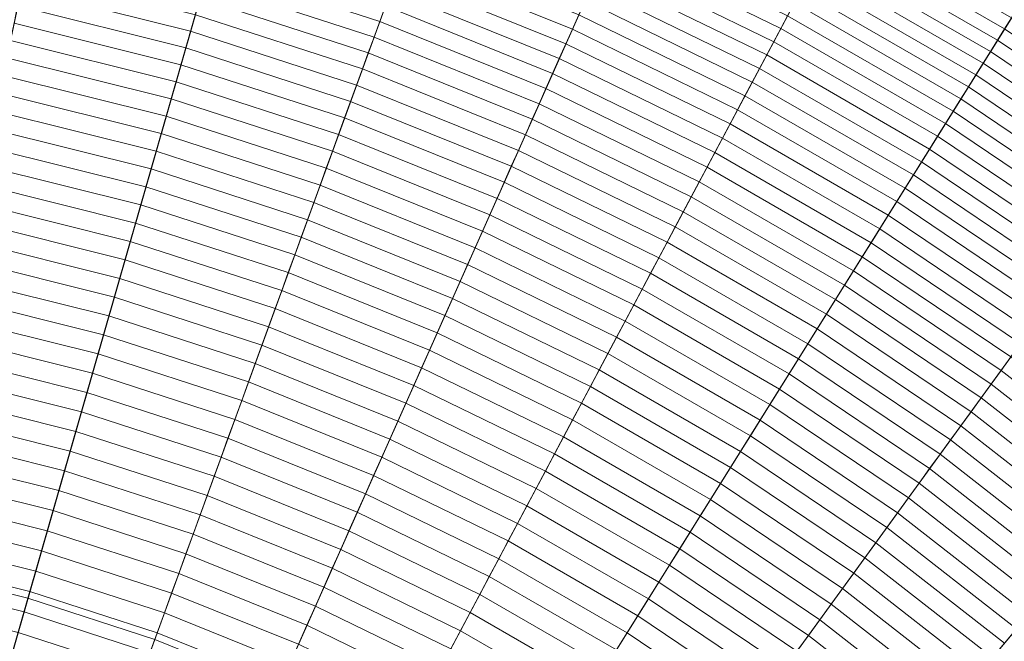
# Model space of a CAD drawing. Header units: centimetres. Extents: x -21.9 to 23.1, y -23 to 22.
# Tile 157 of 191: x 3.9 to 10.1, y 10.8 to 14.8. Entities that reach past the tile are written whole.
import ezdxf

# ---------------------------------------------------------------- set-up
doc = ezdxf.new("R2010")
doc.units = ezdxf.units.CM
doc.header["$LTSCALE"] = 2.54
doc.layers.add('Lucido design-1', color=7, linetype='Continuous')

# ---------------------------------------------------------------- blocks, each defined once
blk = doc.blocks.new('Gruppo-2-1')
at = {"color": 5, "linetype": 'Continuous', "lineweight": 9}
for points in [[(5.2587, 21.4885, -1001.3271), (3.7128, 21.7611, -1001.3271), (2.2668, 11.4722, -1001.3271), (3.0985, 11.3256, -1001.3271)], [(6.7818, 21.1088, -1001.3271), (5.2587, 21.4885, -1001.3271), (3.0985, 11.3256, -1001.3271), (3.918, 11.1213, -1001.3271)], [(2.6619, 9.2715, -940.4271), (1.9745, 9.3927, -940.4271), (3.6589, 21.3779, -940.4271), (5.1782, 21.11, -940.4271)], [(2.6619, 9.2715, -940.4271), (1.9745, 9.3927, -940.4271), (3.6589, 21.3779, -940.4271), (5.1782, 21.11, -940.4271)], [(5.1782, 21.11, -1001.3271), (3.6589, 21.3779, -1001.3271), (2.2668, 11.4722, -1001.3271), (3.0985, 11.3256, -1001.3271)], [(3.3391, 9.1026, -940.4271), (2.6619, 9.2715, -940.4271), (5.1782, 21.11, -940.4271), (6.6752, 20.7367, -940.4271)], [(3.3391, 9.1026, -940.4271), (2.6619, 9.2715, -940.4271), (5.1782, 21.11, -940.4271), (6.6752, 20.7367, -940.4271)], [(6.6752, 20.7367, -1001.3271), (5.1782, 21.11, -1001.3271), (3.0985, 11.3256, -1001.3271), (3.918, 11.1213, -1001.3271)], [(8.2748, 20.6237, -1001.3271), (6.7818, 21.1088, -1001.3271), (3.918, 11.1213, -1001.3271), (4.7212, 10.8603, -1001.3271)], [(3.0985, 11.3256, -1010.9271), (2.2668, 11.4722, -1010.9271), (3.6016, 20.9701, -1010.9271), (5.0926, 20.7072, -1010.9271)], [(4.003, 8.8869, -940.4271), (3.3391, 9.1026, -940.4271), (6.6752, 20.7367, -940.4271), (8.1424, 20.26, -940.4271)], [(4.003, 8.8869, -940.4271), (3.3391, 9.1026, -940.4271), (6.6752, 20.7367, -940.4271), (8.1424, 20.26, -940.4271)], [(8.1424, 20.26, -1001.3271), (6.6752, 20.7367, -1001.3271), (3.918, 11.1213, -1001.3271), (4.7212, 10.8603, -1001.3271)], [(3.918, 11.1213, -1010.9271), (3.0985, 11.3256, -1010.9271), (5.0926, 20.7072, -1010.9271), (6.5617, 20.3409, -1010.9271)], [(9.7303, 20.0356, -1001.3271), (8.2748, 20.6237, -1001.3271), (4.7212, 10.8603, -1001.3271), (5.5043, 10.5439, -1001.3271)], [(4.7212, 10.8603, -1010.9271), (3.918, 11.1213, -1010.9271), (6.5617, 20.3409, -1010.9271), (8.0016, 19.8731, -1010.9271)], [(4.6501, 8.6255, -940.4271), (4.003, 8.8869, -940.4271), (8.1424, 20.26, -940.4271), (9.5729, 19.6821, -940.4271)], [(4.6501, 8.6255, -940.4271), (4.003, 8.8869, -940.4271), (8.1424, 20.26, -940.4271), (9.5729, 19.6821, -940.4271)], [(9.5729, 19.6821, -1001.3271), (8.1424, 20.26, -1001.3271), (4.7212, 10.8603, -1001.3271), (5.5043, 10.5439, -1001.3271)], [(11.1412, 19.3475, -1001.3271), (9.7303, 20.0356, -1001.3271), (5.5043, 10.5439, -1001.3271), (6.2634, 10.1737, -1001.3271)], [(5.5043, 10.5439, -1010.9271), (4.7212, 10.8603, -1010.9271), (8.0016, 19.8731, -1010.9271), (9.4054, 19.3059, -1010.9271)], [(5.2775, 8.3195, -940.4271), (4.6501, 8.6255, -940.4271), (9.5729, 19.6821, -940.4271), (10.9595, 19.0058, -940.4271)], [(5.2775, 8.3195, -940.4271), (4.6501, 8.6255, -940.4271), (9.5729, 19.6821, -940.4271), (10.9595, 19.0058, -940.4271)], [(10.9595, 19.0058, -1001.3271), (9.5729, 19.6821, -1001.3271), (5.5043, 10.5439, -1001.3271), (6.2634, 10.1737, -1001.3271)], [(12.5006, 18.5626, -1001.3271), (11.1412, 19.3475, -1001.3271), (6.2634, 10.1737, -1001.3271), (6.9948, 9.7514, -1001.3271)], [(6.2634, 10.1737, -1010.9271), (5.5043, 10.5439, -1010.9271), (9.4054, 19.3059, -1010.9271), (10.7662, 18.6422, -1010.9271)], [(5.882, 7.9705, -940.4271), (5.2775, 8.3195, -940.4271), (10.9595, 19.0058, -940.4271), (12.2956, 18.2344, -940.4271)], [(5.882, 7.9705, -940.4271), (5.2775, 8.3195, -940.4271), (10.9595, 19.0058, -940.4271), (12.2956, 18.2344, -940.4271)], [(12.2956, 18.2344, -1001.3271), (10.9595, 19.0058, -1001.3271), (6.2634, 10.1737, -1001.3271), (6.9948, 9.7514, -1001.3271)], [(6.9948, 9.7514, -1010.9271), (6.2634, 10.1737, -1010.9271), (10.7662, 18.6422, -1010.9271), (12.0774, 17.8852, -1010.9271)], [(13.8021, 17.6848, -1001.3271), (12.5006, 18.5626, -1001.3271), (6.9948, 9.7514, -1001.3271), (7.695, 9.2791, -1001.3271)], [(6.4606, 7.5802, -940.4271), (5.882, 7.9705, -940.4271), (12.2956, 18.2344, -940.4271), (13.5746, 17.3717, -940.4271)], [(6.4606, 7.5802, -940.4271), (5.882, 7.9705, -940.4271), (12.2956, 18.2344, -940.4271), (13.5746, 17.3717, -940.4271)], [(13.5746, 17.3717, -1001.3271), (12.2956, 18.2344, -1001.3271), (6.9948, 9.7514, -1001.3271), (7.695, 9.2791, -1001.3271)], [(7.695, 9.2791, -1010.9271), (6.9948, 9.7514, -1010.9271), (12.0774, 17.8852, -1010.9271), (13.3325, 17.0386, -1010.9271)], [(15.0391, 16.7183, -1001.3271), (13.8021, 17.6848, -1001.3271), (7.695, 9.2791, -1001.3271), (8.3605, 8.7591, -1001.3271)], [(7.0106, 7.1504, -940.4271), (6.4606, 7.5802, -940.4271), (13.5746, 17.3717, -940.4271), (14.7903, 16.4219, -940.4271)], [(7.0106, 7.1504, -940.4271), (6.4606, 7.5802, -940.4271), (13.5746, 17.3717, -940.4271), (14.7903, 16.4219, -940.4271)], [(14.7903, 16.4219, -1001.3271), (13.5746, 17.3717, -1001.3271), (7.695, 9.2791, -1001.3271), (8.3605, 8.7591, -1001.3271)], [(8.3605, 8.7591, -1010.9271), (7.695, 9.2791, -1010.9271), (13.3325, 17.0386, -1010.9271), (14.5256, 16.1064, -1010.9271)], [(16.2056, 15.668, -1001.3271), (15.0391, 16.7183, -1001.3271), (8.3605, 8.7591, -1001.3271), (8.9881, 8.194, -1001.3271)], [(7.5293, 6.6834, -940.4271), (7.0106, 7.1504, -940.4271), (14.7903, 16.4219, -940.4271), (15.9368, 15.3895, -940.4271)], [(7.5293, 6.6834, -940.4271), (7.0106, 7.1504, -940.4271), (14.7903, 16.4219, -940.4271), (15.9368, 15.3895, -940.4271)], [(15.9368, 15.3895, -1001.3271), (14.7903, 16.4219, -1001.3271), (8.3605, 8.7591, -1001.3271), (8.9881, 8.194, -1001.3271)], [(8.9881, 8.194, -1010.9271), (8.3605, 8.7591, -1010.9271), (14.5256, 16.1064, -1010.9271), (15.6508, 15.0934, -1010.9271)], [(17.2961, 14.5387, -1001.3271), (16.2056, 15.668, -1001.3271), (8.9881, 8.194, -1001.3271), (9.5748, 7.5865, -1001.3271)], [(10.1491, 14.7993, -930.2355), (9.0579, 15.4293, -930.2355), (9.0191, 15.3564, -930.3547), (10.1053, 14.7292, -930.3547)], [(8.0142, 6.1813, -940.4271), (7.5293, 6.6834, -940.4271), (15.9368, 15.3895, -940.4271), (17.0085, 14.2798, -940.4271)], [(8.0142, 6.1813, -940.4271), (7.5293, 6.6834, -940.4271), (15.9368, 15.3895, -940.4271), (17.0085, 14.2798, -940.4271)], [(8.7305, 14.8136, -931.1623), (7.6417, 15.3446, -931.1623), (7.6039, 15.2598, -931.2737), (8.6869, 14.7316, -931.2737)], [(10.1053, 14.7292, -930.3547), (9.0191, 15.3564, -930.3547), (8.9796, 15.2822, -930.4729), (10.0608, 14.658, -930.4729)], [(17.0085, 14.2798, -1001.3271), (15.9368, 15.3895, -1001.3271), (8.9881, 8.194, -1001.3271), (9.5748, 7.5865, -1001.3271)], [(10.0608, 14.658, -930.4729), (8.9796, 15.2822, -930.4729), (8.9396, 15.207, -930.5903), (10.0156, 14.5857, -930.5903)], [(6.1826, 14.8753, -932.2283), (5.0957, 15.2284, -932.2283), (5.0669, 15.1279, -932.3287), (6.1468, 14.777, -932.3287)], [(7.4077, 14.819, -931.8149), (6.3218, 15.2578, -931.8149), (6.2875, 15.1637, -931.9199), (7.367, 14.7276, -931.9199)], [(8.6869, 14.7316, -931.2737), (7.6039, 15.2598, -931.2737), (7.5657, 15.1738, -931.3841), (8.6427, 14.6485, -931.3841)], [(7.367, 14.7276, -931.9199), (6.2875, 15.1637, -931.9199), (6.2529, 15.0686, -932.0238), (7.3258, 14.6351, -932.0238)], [(8.6427, 14.6485, -931.3841), (7.5657, 15.1738, -931.3841), (7.5269, 15.0868, -931.4934), (8.598, 14.5644, -931.4934)], [(10.0156, 14.5857, -930.5903), (8.9396, 15.207, -930.5903), (8.899, 15.1305, -930.7066), (9.9698, 14.5123, -930.7066)], [(6.1468, 14.777, -932.3287), (5.0669, 15.1279, -932.3287), (5.0377, 15.0263, -932.428), (6.1106, 14.6777, -932.428)], [(9.9698, 14.5123, -930.7066), (8.899, 15.1305, -930.7066), (8.8577, 15.053, -930.822), (9.9232, 14.4378, -930.822)], [(4.9786, 14.8199, -932.623), (3.8985, 15.0892, -932.623), (3.8758, 14.9827, -932.7187), (4.9485, 14.7152, -932.7187)], [(7.3258, 14.6351, -932.0238), (6.2529, 15.0686, -932.0238), (6.2179, 14.9724, -932.1265), (7.2842, 14.5416, -932.1265)], [(8.598, 14.5644, -931.4934), (7.5269, 15.0868, -931.4934), (7.4876, 14.9986, -931.6017), (8.5526, 14.4792, -931.6017)], [(9.9232, 14.4378, -930.822), (8.8577, 15.053, -930.822), (8.8159, 14.9743, -930.9365), (9.876, 14.3623, -930.9365)], [(9.5748, 7.5865, -1010.9271), (8.9881, 8.194, -1010.9271), (15.6508, 15.0934, -1010.9271), (16.7025, 14.0043, -1010.9271)], [(4.9485, 14.7152, -932.7187), (3.8758, 14.9827, -932.7187), (3.853, 14.8751, -932.8132), (4.9182, 14.6095, -932.8132)], [(6.1106, 14.6777, -932.428), (5.0377, 15.0263, -932.428), (5.0083, 14.9236, -932.5261), (6.0741, 14.5773, -932.5261)], [(7.2842, 14.5416, -932.1265), (6.2179, 14.9724, -932.1265), (6.1826, 14.8753, -932.2283), (7.2421, 14.4472, -932.2283)], [(8.5526, 14.4792, -931.6017), (7.4876, 14.9986, -931.6017), (7.4479, 14.9094, -931.7088), (8.5068, 14.3929, -931.7088)], [(9.876, 14.3623, -930.9365), (8.8159, 14.9743, -930.9365), (8.7735, 14.8945, -931.0499), (9.8281, 14.2856, -931.0499)], [(6.0741, 14.5773, -932.5261), (5.0083, 14.9236, -932.5261), (4.9786, 14.8199, -932.623), (6.0372, 14.476, -932.623)], [(8.5068, 14.3929, -931.7088), (7.4479, 14.9094, -931.7088), (7.4077, 14.819, -931.8149), (8.4604, 14.3056, -931.8149)], [(4.9182, 14.6095, -932.8132), (3.853, 14.8751, -932.8132), (3.8299, 14.7665, -932.9065), (4.8876, 14.5027, -932.9065)], [(7.2421, 14.4472, -932.2283), (6.1826, 14.8753, -932.2283), (6.1468, 14.777, -932.3287), (7.1996, 14.3516, -932.3287)], [(9.8281, 14.2856, -931.0499), (8.7735, 14.8945, -931.0499), (8.7305, 14.8136, -931.1623), (9.7795, 14.2079, -931.1623)], [(6.0372, 14.476, -932.623), (4.9786, 14.8199, -932.623), (4.9485, 14.7152, -932.7187), (5.9999, 14.3736, -932.7187)], [(8.4604, 14.3056, -931.8149), (7.4077, 14.819, -931.8149), (7.367, 14.7276, -931.9199), (8.4134, 14.2172, -931.9199)], [(9.7795, 14.2079, -931.1623), (8.7305, 14.8136, -931.1623), (8.6869, 14.7316, -931.2737), (9.7303, 14.1292, -931.2737)], [(4.8876, 14.5027, -932.9065), (3.8299, 14.7665, -932.9065), (3.8066, 14.6568, -932.9985), (4.8567, 14.395, -932.9985)], [(7.1996, 14.3516, -932.3287), (6.1468, 14.777, -932.3287), (6.1106, 14.6777, -932.428), (7.1566, 14.2551, -932.428)], [(8.4134, 14.2172, -931.9199), (7.367, 14.7276, -931.9199), (7.3258, 14.6351, -932.0238), (8.3659, 14.1279, -932.0238)], [(9.7303, 14.1292, -931.2737), (8.6869, 14.7316, -931.2737), (8.6427, 14.6485, -931.3841), (9.6805, 14.0494, -931.3841)], [(11.1451, 14.0278, -930.3547), (10.1053, 14.7292, -930.3547), (10.0608, 14.658, -930.4729), (11.0958, 13.9599, -930.4729)], [(5.9999, 14.3736, -932.7187), (4.9485, 14.7152, -932.7187), (4.9182, 14.6095, -932.8132), (5.9623, 14.2702, -932.8132)], [(7.1566, 14.2551, -932.428), (6.1106, 14.6777, -932.428), (6.0741, 14.5773, -932.5261), (7.1132, 14.1575, -932.5261)], [(11.0958, 13.9599, -930.4729), (10.0608, 14.658, -930.4729), (10.0156, 14.5857, -930.5903), (11.0457, 13.8909, -930.5903)], [(4.8567, 14.395, -932.9985), (3.8066, 14.6568, -932.9985), (3.7831, 14.5462, -933.0893), (4.8255, 14.2863, -933.0893)], [(5.9623, 14.2702, -932.8132), (4.9182, 14.6095, -932.8132), (4.8876, 14.5027, -932.9065), (5.9243, 14.1659, -932.9065)], [(8.3659, 14.1279, -932.0238), (7.3258, 14.6351, -932.0238), (7.2842, 14.5416, -932.1265), (8.3178, 14.0375, -932.1265)], [(9.6805, 14.0494, -931.3841), (8.6427, 14.6485, -931.3841), (8.598, 14.5644, -931.4934), (9.63, 13.9686, -931.4934)], [(4.8255, 14.2863, -933.0893), (3.7831, 14.5462, -933.0893), (3.7593, 14.4347, -933.1788), (4.7941, 14.1767, -933.1788)], [(7.1132, 14.1575, -932.5261), (6.0741, 14.5773, -932.5261), (6.0372, 14.476, -932.623), (7.0693, 14.059, -932.623)], [(8.3178, 14.0375, -932.1265), (7.2842, 14.5416, -932.1265), (7.2421, 14.4472, -932.2283), (8.2693, 13.9462, -932.2283)], [(9.63, 13.9686, -931.4934), (8.598, 14.5644, -931.4934), (8.5526, 14.4792, -931.6017), (9.5788, 13.8867, -931.6017)], [(18.3051, 13.3362, -1001.3271), (17.2961, 14.5387, -1001.3271), (9.5748, 7.5865, -1001.3271), (10.1177, 6.9395, -1001.3271)], [(11.0457, 13.8909, -930.5903), (10.0156, 14.5857, -930.5903), (9.9698, 14.5123, -930.7066), (10.9948, 13.8209, -930.7066)], [(5.9243, 14.1659, -932.9065), (4.8876, 14.5027, -932.9065), (4.8567, 14.395, -932.9985), (5.886, 14.0606, -932.9985)], [(7.0693, 14.059, -932.623), (6.0372, 14.476, -932.623), (5.9999, 14.3736, -932.7187), (7.025, 13.9594, -932.7187)], [(9.5788, 13.8867, -931.6017), (8.5526, 14.4792, -931.6017), (8.5068, 14.3929, -931.7088), (9.527, 13.8039, -931.7088)], [(10.9948, 13.8209, -930.7066), (9.9698, 14.5123, -930.7066), (9.9232, 14.4378, -930.822), (10.9432, 13.7499, -930.822)], [(4.7941, 14.1767, -933.1788), (3.7593, 14.4347, -933.1788), (3.7354, 14.3221, -933.2671), (4.7624, 14.0661, -933.2671)], [(8.2693, 13.9462, -932.2283), (7.2421, 14.4472, -932.2283), (7.1996, 14.3516, -932.3287), (8.2202, 13.8539, -932.3287)], [(10.9432, 13.7499, -930.822), (9.9232, 14.4378, -930.822), (9.876, 14.3623, -930.9365), (10.8908, 13.6778, -930.9365)], [(5.886, 14.0606, -932.9985), (4.8567, 14.395, -932.9985), (4.8255, 14.2863, -933.0893), (5.8473, 13.9543, -933.0893)], [(7.025, 13.9594, -932.7187), (5.9999, 14.3736, -932.7187), (5.9623, 14.2702, -932.8132), (6.9802, 13.859, -932.8132)], [(8.2202, 13.8539, -932.3287), (7.1996, 14.3516, -932.3287), (7.1566, 14.2551, -932.428), (8.1705, 13.7605, -932.428)], [(9.527, 13.8039, -931.7088), (8.5068, 14.3929, -931.7088), (8.4604, 14.3056, -931.8149), (9.4746, 13.72, -931.8149)], [(10.8908, 13.6778, -930.9365), (9.876, 14.3623, -930.9365), (9.8281, 14.2856, -931.0499), (10.8377, 13.6047, -931.0499)], [(4.7624, 14.0661, -933.2671), (3.7354, 14.3221, -933.2671), (3.7113, 14.2086, -933.3541), (4.7304, 13.9545, -933.3541)], [(5.8473, 13.9543, -933.0893), (4.8255, 14.2863, -933.0893), (4.7941, 14.1767, -933.1788), (5.8083, 13.8471, -933.1788)], [(9.4746, 13.72, -931.8149), (8.4604, 14.3056, -931.8149), (8.4134, 14.2172, -931.9199), (9.4216, 13.6351, -931.9199)], [(10.8377, 13.6047, -931.0499), (9.8281, 14.2856, -931.0499), (9.7795, 14.2079, -931.1623), (10.7838, 13.5305, -931.1623)], [(6.9802, 13.859, -932.8132), (5.9623, 14.2702, -932.8132), (5.9243, 14.1659, -932.9065), (6.9351, 13.7575, -932.9065)], [(8.1705, 13.7605, -932.428), (7.1566, 14.2551, -932.428), (7.1132, 14.1575, -932.5261), (8.1204, 13.6663, -932.5261)], [(8.4629, 5.6466, -940.4271), (8.0142, 6.1813, -940.4271), (17.0085, 14.2798, -940.4271), (18.0001, 13.098, -940.4271)], [(8.4629, 5.6466, -940.4271), (8.0142, 6.1813, -940.4271), (17.0085, 14.2798, -940.4271), (18.0001, 13.098, -940.4271)], [(18.0001, 13.098, -1001.3271), (17.0085, 14.2798, -1001.3271), (9.5748, 7.5865, -1001.3271), (10.1177, 6.9395, -1001.3271)], [(4.7304, 13.9545, -933.3541), (3.7113, 14.2086, -933.3541), (3.687, 14.0942, -933.4398), (4.6982, 13.8421, -933.4398)], [(5.8083, 13.8471, -933.1788), (4.7941, 14.1767, -933.1788), (4.7624, 14.0661, -933.2671), (5.769, 13.739, -933.2671)], [(6.9351, 13.7575, -932.9065), (5.9243, 14.1659, -932.9065), (5.886, 14.0606, -932.9985), (6.8895, 13.6551, -932.9985)], [(9.4216, 13.6351, -931.9199), (8.4134, 14.2172, -931.9199), (8.3659, 14.1279, -932.0238), (9.368, 13.5493, -932.0238)], [(10.7838, 13.5305, -931.1623), (9.7795, 14.2079, -931.1623), (9.7303, 14.1292, -931.2737), (10.7292, 13.4554, -931.2737)], [(8.1204, 13.6663, -932.5261), (7.1132, 14.1575, -932.5261), (7.0693, 14.059, -932.623), (8.0698, 13.571, -932.623)], [(9.368, 13.5493, -932.0238), (8.3659, 14.1279, -932.0238), (8.3178, 14.0375, -932.1265), (9.3138, 13.4625, -932.1265)], [(10.7292, 13.4554, -931.2737), (9.7303, 14.1292, -931.2737), (9.6805, 14.0494, -931.3841), (10.6739, 13.3793, -931.3841)], [(4.6982, 13.8421, -933.4398), (3.687, 14.0942, -933.4398), (3.6625, 13.9788, -933.5242), (4.6656, 13.7287, -933.5242)], [(5.769, 13.739, -933.2671), (4.7624, 14.0661, -933.2671), (4.7304, 13.9545, -933.3541), (5.7293, 13.63, -933.3541)], [(6.8895, 13.6551, -932.9985), (5.886, 14.0606, -932.9985), (5.8473, 13.9543, -933.0893), (6.8435, 13.5518, -933.0893)], [(8.0698, 13.571, -932.623), (7.0693, 14.059, -932.623), (7.025, 13.9594, -932.7187), (8.0186, 13.4748, -932.7187)], [(9.3138, 13.4625, -932.1265), (8.3178, 14.0375, -932.1265), (8.2693, 13.9462, -932.2283), (9.259, 13.3748, -932.2283)], [(10.6739, 13.3793, -931.3841), (9.6805, 14.0494, -931.3841), (9.63, 13.9686, -931.4934), (10.6179, 13.3022, -931.4934)], [(4.6656, 13.7287, -933.5242), (3.6625, 13.9788, -933.5242), (3.6377, 13.8626, -933.6073), (4.6329, 13.6145, -933.6073)], [(10.1177, 6.9395, -1010.9271), (9.5748, 7.5865, -1010.9271), (16.7025, 14.0043, -1010.9271), (17.6757, 12.8445, -1010.9271)], [(5.7293, 13.63, -933.3541), (4.7304, 13.9545, -933.3541), (4.6982, 13.8421, -933.4398), (5.6893, 13.52, -933.4398)], [(6.8435, 13.5518, -933.0893), (5.8473, 13.9543, -933.0893), (5.8083, 13.8471, -933.1788), (6.7971, 13.4476, -933.1788)], [(8.0186, 13.4748, -932.7187), (7.025, 13.9594, -932.7187), (6.9802, 13.859, -932.8132), (7.967, 13.3777, -932.8132)], [(9.259, 13.3748, -932.2283), (8.2693, 13.9462, -932.2283), (8.2202, 13.8539, -932.3287), (9.2035, 13.2861, -932.3287)], [(10.6179, 13.3022, -931.4934), (9.63, 13.9686, -931.4934), (9.5788, 13.8867, -931.6017), (10.5612, 13.2241, -931.6017)], [(4.6329, 13.6145, -933.6073), (3.6377, 13.8626, -933.6073), (3.6128, 13.7454, -933.689), (4.5999, 13.4993, -933.689)], [(6.7971, 13.4476, -933.1788), (5.8083, 13.8471, -933.1788), (5.769, 13.739, -933.2671), (6.7503, 13.3425, -933.2671)], [(7.967, 13.3777, -932.8132), (6.9802, 13.859, -932.8132), (6.9351, 13.7575, -932.9065), (7.9149, 13.2797, -932.9065)], [(9.2035, 13.2861, -932.3287), (8.2202, 13.8539, -932.3287), (8.1705, 13.7605, -932.428), (9.1475, 13.1965, -932.428)], [(10.5612, 13.2241, -931.6017), (9.5788, 13.8867, -931.6017), (9.527, 13.8039, -931.7088), (10.5037, 13.1451, -931.7088)], [(5.6893, 13.52, -933.4398), (4.6982, 13.8421, -933.4398), (4.6656, 13.7287, -933.5242), (5.6489, 13.4092, -933.5242)], [(10.5037, 13.1451, -931.7088), (9.527, 13.8039, -931.7088), (9.4746, 13.72, -931.8149), (10.4456, 13.0651, -931.8149)], [(4.5999, 13.4993, -933.689), (3.6128, 13.7454, -933.689), (3.5878, 13.6274, -933.7694), (4.5666, 13.3833, -933.7694)], [(5.6489, 13.4092, -933.5242), (4.6656, 13.7287, -933.5242), (4.6329, 13.6145, -933.6073), (5.6083, 13.2975, -933.6073)], [(6.7503, 13.3425, -933.2671), (5.769, 13.739, -933.2671), (5.7293, 13.63, -933.3541), (6.7031, 13.2365, -933.3541)], [(7.9149, 13.2797, -932.9065), (6.9351, 13.7575, -932.9065), (6.8895, 13.6551, -932.9985), (7.8622, 13.1807, -932.9985)], [(9.1475, 13.1965, -932.428), (8.1705, 13.7605, -932.428), (8.1204, 13.6663, -932.5261), (9.0909, 13.1059, -932.5261)], [(9.0909, 13.1059, -932.5261), (8.1204, 13.6663, -932.5261), (8.0698, 13.571, -932.623), (9.0338, 13.0144, -932.623)], [(10.4456, 13.0651, -931.8149), (9.4746, 13.72, -931.8149), (9.4216, 13.6351, -931.9199), (10.3868, 12.9841, -931.9199)], [(4.5666, 13.3833, -933.7694), (3.5878, 13.6274, -933.7694), (3.5625, 13.5085, -933.8485), (4.5331, 13.2665, -933.8485)], [(5.6083, 13.2975, -933.6073), (4.6329, 13.6145, -933.6073), (4.5999, 13.4993, -933.689), (5.5673, 13.185, -933.689)], [(6.7031, 13.2365, -933.3541), (5.7293, 13.63, -933.3541), (5.6893, 13.52, -933.4398), (6.6555, 13.1296, -933.4398)], [(7.8622, 13.1807, -932.9985), (6.8895, 13.6551, -932.9985), (6.8435, 13.5518, -933.0893), (7.8092, 13.0809, -933.0893)], [(10.3868, 12.9841, -931.9199), (9.4216, 13.6351, -931.9199), (9.368, 13.5493, -932.0238), (10.3273, 12.9022, -932.0238)], [(7.8092, 13.0809, -933.0893), (6.8435, 13.5518, -933.0893), (6.7971, 13.4476, -933.1788), (7.7556, 12.9801, -933.1788)], [(9.0338, 13.0144, -932.623), (8.0698, 13.571, -932.623), (8.0186, 13.4748, -932.7187), (8.976, 12.922, -932.7187)], [(10.3273, 12.9022, -932.0238), (9.368, 13.5493, -932.0238), (9.3138, 13.4625, -932.1265), (10.2672, 12.8194, -932.1265)], [(4.5331, 13.2665, -933.8485), (3.5625, 13.5085, -933.8485), (3.537, 13.3887, -933.9263), (4.4994, 13.1488, -933.9263)], [(5.5673, 13.185, -933.689), (4.5999, 13.4993, -933.689), (4.5666, 13.3833, -933.7694), (5.5261, 13.0716, -933.7694)], [(6.6555, 13.1296, -933.4398), (5.6893, 13.52, -933.4398), (5.6489, 13.4092, -933.5242), (6.6076, 13.0219, -933.5242)], [(8.976, 12.922, -932.7187), (8.0186, 13.4748, -932.7187), (7.967, 13.3777, -932.8132), (8.9177, 12.8288, -932.8132)], [(7.7556, 12.9801, -933.1788), (6.7971, 13.4476, -933.1788), (6.7503, 13.3425, -933.2671), (7.7016, 12.8786, -933.2671)], [(10.2672, 12.8194, -932.1265), (9.3138, 13.4625, -932.1265), (9.259, 13.3748, -932.2283), (10.2064, 12.7358, -932.2283)], [(4.4994, 13.1488, -933.9263), (3.537, 13.3887, -933.9263), (3.5114, 13.2682, -934.0026), (4.4654, 13.0303, -934.0026)], [(5.5261, 13.0716, -933.7694), (4.5666, 13.3833, -933.7694), (4.5331, 13.2665, -933.8485), (5.4845, 12.9574, -933.8485)], [(6.6076, 13.0219, -933.5242), (5.6489, 13.4092, -933.5242), (5.6083, 13.2975, -933.6073), (6.5592, 12.9133, -933.6073)], [(8.9177, 12.8288, -932.8132), (7.967, 13.3777, -932.8132), (7.9149, 13.2797, -932.9065), (8.8589, 12.7346, -932.9065)], [(10.2064, 12.7358, -932.2283), (9.259, 13.3748, -932.2283), (9.2035, 13.2861, -932.3287), (10.1449, 12.6512, -932.3287)], [(6.5592, 12.9133, -933.6073), (5.6083, 13.2975, -933.6073), (5.5673, 13.185, -933.689), (6.5105, 12.8039, -933.689)], [(7.7016, 12.8786, -933.2671), (6.7503, 13.3425, -933.2671), (6.7031, 13.2365, -933.3541), (7.6471, 12.7761, -933.3541)], [(10.1449, 12.6512, -932.3287), (9.2035, 13.2861, -932.3287), (9.1475, 13.1965, -932.428), (10.0828, 12.5657, -932.428)], [(4.4654, 13.0303, -934.0026), (3.5114, 13.2682, -934.0026), (3.4856, 13.1468, -934.0776), (4.4312, 12.911, -934.0776)], [(5.4845, 12.9574, -933.8485), (4.5331, 13.2665, -933.8485), (4.4994, 13.1488, -933.9263), (5.4426, 12.8423, -933.9263)], [(7.6471, 12.7761, -933.3541), (6.7031, 13.2365, -933.3541), (6.6555, 13.1296, -933.4398), (7.5922, 12.6728, -933.4398)], [(8.8589, 12.7346, -932.9065), (7.9149, 13.2797, -932.9065), (7.8622, 13.1807, -932.9985), (8.7995, 12.6396, -932.9985)], [(6.5105, 12.8039, -933.689), (5.5673, 13.185, -933.689), (5.5261, 13.0716, -933.7694), (6.4614, 12.6937, -933.7694)], [(8.7995, 12.6396, -932.9985), (7.8622, 13.1807, -932.9985), (7.8092, 13.0809, -933.0893), (8.7396, 12.5437, -933.0893)], [(10.0828, 12.5657, -932.428), (9.1475, 13.1965, -932.428), (9.0909, 13.1059, -932.5261), (10.02, 12.4793, -932.5261)], [(4.4312, 12.911, -934.0776), (3.4856, 13.1468, -934.0776), (3.4596, 13.0246, -934.1512), (4.3967, 12.7909, -934.1512)], [(5.4426, 12.8423, -933.9263), (4.4994, 13.1488, -933.9263), (4.4654, 13.0303, -934.0026), (5.4005, 12.7265, -934.0026)], [(7.5922, 12.6728, -933.4398), (6.6555, 13.1296, -933.4398), (6.6076, 13.0219, -933.5242), (7.5368, 12.5687, -933.5242)], [(10.02, 12.4793, -932.5261), (9.0909, 13.1059, -932.5261), (9.0338, 13.0144, -932.623), (9.9566, 12.392, -932.623)], [(6.4614, 12.6937, -933.7694), (5.5261, 13.0716, -933.7694), (5.4845, 12.9574, -933.8485), (6.412, 12.5826, -933.8485)], [(8.7396, 12.5437, -933.0893), (7.8092, 13.0809, -933.0893), (7.7556, 12.9801, -933.1788), (8.6792, 12.4469, -933.1788)], [(8.8731, 5.0819, -940.4271), (8.4629, 5.6466, -940.4271), (18.0001, 13.098, -940.4271), (18.907, 11.8498, -940.4271)], [(8.8731, 5.0819, -940.4271), (8.4629, 5.6466, -940.4271), (18.0001, 13.098, -940.4271), (18.907, 11.8498, -940.4271)], [(4.3967, 12.7909, -934.1512), (3.4596, 13.0246, -934.1512), (3.4335, 12.9016, -934.2235), (4.3621, 12.67, -934.2235)], [(5.4005, 12.7265, -934.0026), (4.4654, 13.0303, -934.0026), (4.4312, 12.911, -934.0776), (5.358, 12.6099, -934.0776)], [(7.5368, 12.5687, -933.5242), (6.6076, 13.0219, -933.5242), (6.5592, 12.9133, -933.6073), (7.481, 12.4637, -933.6073)], [(8.6792, 12.4469, -933.1788), (7.7556, 12.9801, -933.1788), (7.7016, 12.8786, -933.2671), (8.6182, 12.3494, -933.2671)], [(9.9566, 12.392, -932.623), (9.0338, 13.0144, -932.623), (8.976, 12.922, -932.7187), (9.8926, 12.3038, -932.7187)], [(6.412, 12.5826, -933.8485), (5.4845, 12.9574, -933.8485), (5.4426, 12.8423, -933.9263), (6.3622, 12.4708, -933.9263)], [(7.481, 12.4637, -933.6073), (6.5592, 12.9133, -933.6073), (6.5105, 12.8039, -933.689), (7.4248, 12.358, -933.689)], [(9.8926, 12.3038, -932.7187), (8.976, 12.922, -932.7187), (8.9177, 12.8288, -932.8132), (9.8279, 12.2149, -932.8132)], [(4.3621, 12.67, -934.2235), (3.4335, 12.9016, -934.2235), (3.4072, 12.7778, -934.2943), (4.3272, 12.5484, -934.2943)], [(5.358, 12.6099, -934.0776), (4.4312, 12.911, -934.0776), (4.3967, 12.7909, -934.1512), (5.3153, 12.4925, -934.1512)], [(8.6182, 12.3494, -933.2671), (7.7016, 12.8786, -933.2671), (7.6471, 12.7761, -933.3541), (8.5567, 12.251, -933.3541)], [(5.3153, 12.4925, -934.1512), (4.3967, 12.7909, -934.1512), (4.3621, 12.67, -934.2235), (5.2723, 12.3743, -934.2235)], [(6.3622, 12.4708, -933.9263), (5.4426, 12.8423, -933.9263), (5.4005, 12.7265, -934.0026), (6.312, 12.3582, -934.0026)], [(7.4248, 12.358, -933.689), (6.5105, 12.8039, -933.689), (6.4614, 12.6937, -933.7694), (7.3681, 12.2514, -933.7694)], [(9.8279, 12.2149, -932.8132), (8.9177, 12.8288, -932.8132), (8.8589, 12.7346, -932.9065), (9.7626, 12.125, -932.9065)], [(4.3272, 12.5484, -934.2943), (3.4072, 12.7778, -934.2943), (3.3807, 12.6533, -934.3637), (4.2921, 12.426, -934.3637)], [(6.312, 12.3582, -934.0026), (5.4005, 12.7265, -934.0026), (5.358, 12.6099, -934.0776), (6.2616, 12.2448, -934.0776)], [(8.5567, 12.251, -933.3541), (7.6471, 12.7761, -933.3541), (7.5922, 12.6728, -933.4398), (8.4947, 12.1517, -933.4398)], [(9.7626, 12.125, -932.9065), (8.8589, 12.7346, -932.9065), (8.7995, 12.6396, -932.9985), (9.6968, 12.0344, -932.9985)], [(5.2723, 12.3743, -934.2235), (4.3621, 12.67, -934.2235), (4.3272, 12.5484, -934.2943), (5.229, 12.2554, -934.2943)], [(7.3681, 12.2514, -933.7694), (6.4614, 12.6937, -933.7694), (6.412, 12.5826, -933.8485), (7.3111, 12.1441, -933.8485)], [(8.4947, 12.1517, -933.4398), (7.5922, 12.6728, -933.4398), (7.5368, 12.5687, -933.5242), (8.4322, 12.0517, -933.5242)], [(4.2921, 12.426, -934.3637), (3.3807, 12.6533, -934.3637), (3.3541, 12.528, -934.4318), (4.2568, 12.3029, -934.4318)], [(6.2616, 12.2448, -934.0776), (5.358, 12.6099, -934.0776), (5.3153, 12.4925, -934.1512), (6.2107, 12.1307, -934.1512)], [(9.6968, 12.0344, -932.9985), (8.7995, 12.6396, -932.9985), (8.7396, 12.5437, -933.0893), (9.6303, 11.9429, -933.0893)], [(11.0397, 11.9521, -932.3287), (10.1449, 12.6512, -932.3287), (10.0828, 12.5657, -932.428), (10.9718, 11.8711, -932.428)], [(5.229, 12.2554, -934.2943), (4.3272, 12.5484, -934.2943), (4.2921, 12.426, -934.3637), (5.1854, 12.1358, -934.3637)], [(7.3111, 12.1441, -933.8485), (6.412, 12.5826, -933.8485), (6.3622, 12.4708, -933.9263), (7.2536, 12.036, -933.9263)], [(8.4322, 12.0517, -933.5242), (7.5368, 12.5687, -933.5242), (7.481, 12.4637, -933.6073), (8.3692, 11.9509, -933.6073)], [(9.6303, 11.9429, -933.0893), (8.7396, 12.5437, -933.0893), (8.6792, 12.4469, -933.1788), (9.5633, 11.8506, -933.1788)], [(10.9718, 11.8711, -932.428), (10.0828, 12.5657, -932.428), (10.02, 12.4793, -932.5261), (10.9031, 11.7893, -932.5261)], [(4.2568, 12.3029, -934.4318), (3.3541, 12.528, -934.4318), (3.3273, 12.402, -934.4984), (4.2213, 12.1791, -934.4984)], [(6.2107, 12.1307, -934.1512), (5.3153, 12.4925, -934.1512), (5.2723, 12.3743, -934.2235), (6.1596, 12.0158, -934.2235)], [(10.9031, 11.7893, -932.5261), (10.02, 12.4793, -932.5261), (9.9566, 12.392, -932.623), (10.8338, 11.7067, -932.623)], [(5.1854, 12.1358, -934.3637), (4.2921, 12.426, -934.3637), (4.2568, 12.3029, -934.4318), (5.1416, 12.0154, -934.4318)], [(7.2536, 12.036, -933.9263), (6.3622, 12.4708, -933.9263), (6.312, 12.3582, -934.0026), (7.1957, 11.9272, -934.0026)], [(8.3692, 11.9509, -933.6073), (7.481, 12.4637, -933.6073), (7.4248, 12.358, -933.689), (8.3058, 11.8494, -933.689)], [(9.5633, 11.8506, -933.1788), (8.6792, 12.4469, -933.1788), (8.6182, 12.3494, -933.2671), (9.4956, 11.7575, -933.2671)], [(4.2213, 12.1791, -934.4984), (3.3273, 12.402, -934.4984), (3.3004, 12.2753, -934.5635), (4.1856, 12.0545, -934.5635)], [(6.1596, 12.0158, -934.2235), (5.2723, 12.3743, -934.2235), (5.229, 12.2554, -934.2943), (6.1081, 11.9002, -934.2943)], [(7.1957, 11.9272, -934.0026), (6.312, 12.3582, -934.0026), (6.2616, 12.2448, -934.0776), (7.1375, 11.8176, -934.0776)], [(8.3058, 11.8494, -933.689), (7.4248, 12.358, -933.689), (7.3681, 12.2514, -933.7694), (8.2418, 11.747, -933.7694)], [(10.8338, 11.7067, -932.623), (9.9566, 12.392, -932.623), (9.8926, 12.3038, -932.7187), (10.7637, 11.6232, -932.7187)], [(5.1416, 12.0154, -934.4318), (4.2568, 12.3029, -934.4318), (4.2213, 12.1791, -934.4984), (5.0976, 11.8944, -934.4984)], [(9.4956, 11.7575, -933.2671), (8.6182, 12.3494, -933.2671), (8.5567, 12.251, -933.3541), (9.4274, 11.6636, -933.3541)], [(10.7637, 11.6232, -932.7187), (9.8926, 12.3038, -932.7187), (9.8279, 12.2149, -932.8132), (10.693, 11.5389, -932.8132)], [(4.1856, 12.0545, -934.5635), (3.3004, 12.2753, -934.5635), (3.2733, 12.1478, -934.6272), (4.1497, 11.9293, -934.6272)], [(6.1081, 11.9002, -934.2943), (5.229, 12.2554, -934.2943), (5.1854, 12.1358, -934.3637), (6.0564, 11.7839, -934.3637)], [(7.1375, 11.8176, -934.0776), (6.2616, 12.2448, -934.0776), (6.2107, 12.1307, -934.1512), (7.0788, 11.7073, -934.1512)], [(8.2418, 11.747, -933.7694), (7.3681, 12.2514, -933.7694), (7.3111, 12.1441, -933.8485), (8.1774, 11.644, -933.8485)], [(9.4274, 11.6636, -933.3541), (8.5567, 12.251, -933.3541), (8.4947, 12.1517, -933.4398), (9.3587, 11.569, -933.4398)], [(5.0976, 11.8944, -934.4984), (4.2213, 12.1791, -934.4984), (4.1856, 12.0545, -934.5635), (5.0533, 11.7726, -934.5635)], [(10.693, 11.5389, -932.8132), (9.8279, 12.2149, -932.8132), (9.7626, 12.125, -932.9065), (10.6217, 11.4539, -932.9065)], [(4.1497, 11.9293, -934.6272), (3.2733, 12.1478, -934.6272), (3.246, 12.0197, -934.6895), (4.1136, 11.8034, -934.6895)], [(6.0564, 11.7839, -934.3637), (5.1854, 12.1358, -934.3637), (5.1416, 12.0154, -934.4318), (6.0043, 11.6669, -934.4318)], [(7.0788, 11.7073, -934.1512), (6.2107, 12.1307, -934.1512), (6.1596, 12.0158, -934.2235), (7.0198, 11.5963, -934.2235)], [(8.1774, 11.644, -933.8485), (7.3111, 12.1441, -933.8485), (7.2536, 12.036, -933.9263), (8.1125, 11.5401, -933.9263)], [(9.3587, 11.569, -933.4398), (8.4947, 12.1517, -933.4398), (8.4322, 12.0517, -933.5242), (9.2893, 11.4736, -933.5242)], [(10.6217, 11.4539, -932.9065), (9.7626, 12.125, -932.9065), (9.6968, 12.0344, -932.9985), (10.5496, 11.368, -932.9985)], [(5.0533, 11.7726, -934.5635), (4.1856, 12.0545, -934.5635), (4.1497, 11.9293, -934.6272), (5.0087, 11.6502, -934.6272)], [(9.2893, 11.4736, -933.5242), (8.4322, 12.0517, -933.5242), (8.3692, 11.9509, -933.6073), (9.2195, 11.3774, -933.6073)], [(4.1136, 11.8034, -934.6895), (3.246, 12.0197, -934.6895), (3.2187, 11.891, -934.7503), (4.0773, 11.6769, -934.7503)], [(6.0043, 11.6669, -934.4318), (5.1416, 12.0154, -934.4318), (5.0976, 11.8944, -934.4984), (5.9519, 11.5492, -934.4984)], [(7.0198, 11.5963, -934.2235), (6.1596, 12.0158, -934.2235), (6.1081, 11.9002, -934.2943), (6.9604, 11.4845, -934.2943)], [(8.1125, 11.5401, -933.9263), (7.2536, 12.036, -933.9263), (7.1957, 11.9272, -934.0026), (8.0472, 11.4356, -934.0026)], [(10.5496, 11.368, -932.9985), (9.6968, 12.0344, -932.9985), (9.6303, 11.9429, -933.0893), (10.4769, 11.2814, -933.0893)], [(5.0087, 11.6502, -934.6272), (4.1497, 11.9293, -934.6272), (4.1136, 11.8034, -934.6895), (4.9639, 11.5271, -934.6895)], [(8.0472, 11.4356, -934.0026), (7.1957, 11.9272, -934.0026), (7.1375, 11.8176, -934.0776), (7.9814, 11.3303, -934.0776)], [(9.2195, 11.3774, -933.6073), (8.3692, 11.9509, -933.6073), (8.3058, 11.8494, -933.689), (9.1491, 11.2805, -933.689)], [(10.4769, 11.2814, -933.0893), (9.6303, 11.9429, -933.0893), (9.5633, 11.8506, -933.1788), (10.4036, 11.194, -933.1788)], [(4.0773, 11.6769, -934.7503), (3.2187, 11.891, -934.7503), (3.1912, 11.7616, -934.8097), (4.0408, 11.5497, -934.8097)], [(5.9519, 11.5492, -934.4984), (5.0976, 11.8944, -934.4984), (5.0533, 11.7726, -934.5635), (5.8992, 11.4309, -934.5635)], [(6.9604, 11.4845, -934.2943), (6.1081, 11.9002, -934.2943), (6.0564, 11.7839, -934.3637), (6.9006, 11.3721, -934.3637)], [(4.9639, 11.5271, -934.6895), (4.1136, 11.8034, -934.6895), (4.0773, 11.6769, -934.7503), (4.9189, 11.4034, -934.7503)], [(7.9814, 11.3303, -934.0776), (7.1375, 11.8176, -934.0776), (7.0788, 11.7073, -934.1512), (7.9152, 11.2244, -934.1512)], [(9.1491, 11.2805, -933.689), (8.3058, 11.8494, -933.689), (8.2418, 11.747, -933.7694), (9.0782, 11.1829, -933.7694)], [(9.243, 4.49, -940.4271), (8.8731, 5.0819, -940.4271), (18.907, 11.8498, -940.4271), (19.7245, 10.5415, -940.4271)], [(9.243, 4.49, -940.4271), (8.8731, 5.0819, -940.4271), (18.907, 11.8498, -940.4271), (19.7245, 10.5415, -940.4271)], [(10.4036, 11.194, -933.1788), (9.5633, 11.8506, -933.1788), (9.4956, 11.7575, -933.2671), (10.3297, 11.1059, -933.2671)], [(4.0408, 11.5497, -934.8097), (3.1912, 11.7616, -934.8097), (3.1635, 11.6315, -934.8676), (4.0042, 11.4219, -934.8676)], [(5.8992, 11.4309, -934.5635), (5.0533, 11.7726, -934.5635), (5.0087, 11.6502, -934.6272), (5.8462, 11.3118, -934.6272)], [(6.9006, 11.3721, -934.3637), (6.0564, 11.7839, -934.3637), (6.0043, 11.6669, -934.4318), (6.8405, 11.259, -934.4318)], [(9.0782, 11.1829, -933.7694), (8.2418, 11.747, -933.7694), (8.1774, 11.644, -933.8485), (9.0067, 11.0846, -933.8485)], [(10.3297, 11.1059, -933.2671), (9.4956, 11.7575, -933.2671), (9.4274, 11.6636, -933.3541), (10.2551, 11.017, -933.3541)], [(4.9189, 11.4034, -934.7503), (4.0773, 11.6769, -934.7503), (4.0408, 11.5497, -934.8097), (4.8736, 11.2791, -934.8097)], [(6.8405, 11.259, -934.4318), (6.0043, 11.6669, -934.4318), (5.9519, 11.5492, -934.4984), (6.78, 11.1453, -934.4984)], [(7.9152, 11.2244, -934.1512), (7.0788, 11.7073, -934.1512), (7.0198, 11.5963, -934.2235), (7.8486, 11.1177, -934.2235)], [(4.0042, 11.4219, -934.8676), (3.1635, 11.6315, -934.8676), (3.1357, 11.5008, -934.924), (3.9674, 11.2935, -934.924)], [(5.8462, 11.3118, -934.6272), (5.0087, 11.6502, -934.6272), (4.9639, 11.5271, -934.6895), (5.7929, 11.1922, -934.6895)], [(9.0067, 11.0846, -933.8485), (8.1774, 11.644, -933.8485), (8.1125, 11.5401, -933.9263), (8.9348, 10.9855, -933.9263)], [(10.2551, 11.017, -933.3541), (9.4274, 11.6636, -933.3541), (9.3587, 11.569, -933.4398), (10.1799, 10.9274, -933.4398)], [(4.8736, 11.2791, -934.8097), (4.0408, 11.5497, -934.8097), (4.0042, 11.4219, -934.8676), (4.8282, 11.1542, -934.8676)], [(6.78, 11.1453, -934.4984), (5.9519, 11.5492, -934.4984), (5.8992, 11.4309, -934.5635), (6.7192, 11.0309, -934.5635)], [(7.8486, 11.1177, -934.2235), (7.0198, 11.5963, -934.2235), (6.9604, 11.4845, -934.2943), (7.7815, 11.0104, -934.2943)], [(8.9348, 10.9855, -933.9263), (8.1125, 11.5401, -933.9263), (8.0472, 11.4356, -934.0026), (8.8623, 10.8858, -934.0026)], [(10.1799, 10.9274, -933.4398), (9.3587, 11.569, -933.4398), (9.2893, 11.4736, -933.5242), (10.1041, 10.8371, -933.5242)], [(3.9674, 11.2935, -934.924), (3.1357, 11.5008, -934.924), (3.1078, 11.3695, -934.9789), (3.9304, 11.1645, -934.9789)], [(5.7929, 11.1922, -934.6895), (4.9639, 11.5271, -934.6895), (4.9189, 11.4034, -934.7503), (5.7394, 11.0719, -934.7503)], [(7.7815, 11.0104, -934.2943), (6.9604, 11.4845, -934.2943), (6.9006, 11.3721, -934.3637), (7.7141, 10.9025, -934.3637)], [(4.8282, 11.1542, -934.8676), (4.0042, 11.4219, -934.8676), (3.9674, 11.2935, -934.924), (4.7825, 11.0286, -934.924)], [(6.7192, 11.0309, -934.5635), (5.8992, 11.4309, -934.5635), (5.8462, 11.3118, -934.6272), (6.658, 10.9159, -934.6272)], [(8.8623, 10.8858, -934.0026), (8.0472, 11.4356, -934.0026), (7.9814, 11.3303, -934.0776), (8.7893, 10.7854, -934.0776)], [(10.1041, 10.8371, -933.5242), (9.2893, 11.4736, -933.5242), (9.2195, 11.3774, -933.6073), (10.0277, 10.746, -933.6073)], [(3.9304, 11.1645, -934.9789), (3.1078, 11.3695, -934.9789), (3.0798, 11.2377, -935.0324), (3.8932, 11.0349, -935.0324)], [(5.7394, 11.0719, -934.7503), (4.9189, 11.4034, -934.7503), (4.8736, 11.2791, -934.8097), (5.6856, 10.9511, -934.8097)], [(7.7141, 10.9025, -934.3637), (6.9006, 11.3721, -934.3637), (6.8405, 11.259, -934.4318), (7.6462, 10.7939, -934.4318)], [(10.0277, 10.746, -933.6073), (9.2195, 11.3774, -933.6073), (9.1491, 11.2805, -933.689), (9.9507, 10.6543, -933.689)], [(3.918, 11.1213, -1003.3271), (3.0985, 11.3256, -1003.3271), (2.6619, 9.2715, -1003.3271), (3.3391, 9.1026, -1003.3271)], [(3.918, 11.1213, -1001.3271), (3.0985, 11.3256, -1001.3271), (3.0985, 11.3256, -1010.9271), (3.918, 11.1213, -1010.9271)], [(3.918, 11.1213, -1001.3271), (3.0985, 11.3256, -1001.3271), (3.0985, 11.3256, -1003.3271), (3.918, 11.1213, -1003.3271)], [(4.7825, 11.0286, -934.924), (3.9674, 11.2935, -934.924), (3.9304, 11.1645, -934.9789), (4.7366, 10.9025, -934.9789)], [(6.658, 10.9159, -934.6272), (5.8462, 11.3118, -934.6272), (5.7929, 11.1922, -934.6895), (6.5965, 10.8003, -934.6895)], [(8.7893, 10.7854, -934.0776), (7.9814, 11.3303, -934.0776), (7.9152, 11.2244, -934.1512), (8.7159, 10.6843, -934.1512)], [(3.8932, 11.0349, -935.0324), (3.0798, 11.2377, -935.0324), (3.0517, 11.1053, -935.0843), (3.8559, 10.9047, -935.0843)], [(5.6856, 10.9511, -934.8097), (4.8736, 11.2791, -934.8097), (4.8282, 11.1542, -934.8676), (5.6315, 10.8296, -934.8676)], [(7.6462, 10.7939, -934.4318), (6.8405, 11.259, -934.4318), (6.78, 11.1453, -934.4984), (7.5779, 10.6846, -934.4984)], [(9.9507, 10.6543, -933.689), (9.1491, 11.2805, -933.689), (9.0782, 11.1829, -933.7694), (9.8731, 10.5618, -933.7694)], [(6.5965, 10.8003, -934.6895), (5.7929, 11.1922, -934.6895), (5.7394, 11.0719, -934.7503), (6.5347, 10.684, -934.7503)], [(8.7159, 10.6843, -934.1512), (7.9152, 11.2244, -934.1512), (7.8486, 11.1177, -934.2235), (8.642, 10.5826, -934.2235)], [(9.8731, 10.5618, -933.7694), (9.0782, 11.1829, -933.7694), (9.0067, 11.0846, -933.8485), (9.795, 10.4687, -933.8485)], [(4.7212, 10.8603, -1003.3271), (3.918, 11.1213, -1003.3271), (3.3391, 9.1026, -1003.3271), (4.003, 8.8869, -1003.3271)], [(4.7366, 10.9025, -934.9789), (3.9304, 11.1645, -934.9789), (3.8932, 11.0349, -935.0324), (4.6905, 10.7758, -935.0324)], [(4.7212, 10.8603, -1001.3271), (3.918, 11.1213, -1001.3271), (3.918, 11.1213, -1010.9271), (4.7212, 10.8603, -1010.9271)], [(4.7212, 10.8603, -1001.3271), (3.918, 11.1213, -1001.3271), (3.918, 11.1213, -1003.3271), (4.7212, 10.8603, -1003.3271)], [(5.6315, 10.8296, -934.8676), (4.8282, 11.1542, -934.8676), (4.7825, 11.0286, -934.924), (5.5771, 10.7076, -934.924)], [(7.5779, 10.6846, -934.4984), (6.78, 11.1453, -934.4984), (6.7192, 11.0309, -934.5635), (7.5093, 10.5747, -934.5635)], [(8.642, 10.5826, -934.2235), (7.8486, 11.1177, -934.2235), (7.7815, 11.0104, -934.2943), (8.5676, 10.4802, -934.2943)], [(6.5347, 10.684, -934.7503), (5.7394, 11.0719, -934.7503), (5.6856, 10.9511, -934.8097), (6.4726, 10.5672, -934.8097)], [(9.795, 10.4687, -933.8485), (9.0067, 11.0846, -933.8485), (8.9348, 10.9855, -933.9263), (9.7163, 10.3749, -933.9263)], [(4.6905, 10.7758, -935.0324), (3.8932, 11.0349, -935.0324), (3.8559, 10.9047, -935.0843), (4.6442, 10.6486, -935.0843)], [(5.5771, 10.7076, -934.924), (4.7825, 11.0286, -934.924), (4.7366, 10.9025, -934.9789), (5.5226, 10.585, -934.9789)], [(7.5093, 10.5747, -934.5635), (6.7192, 11.0309, -934.5635), (6.658, 10.9159, -934.6272), (7.4402, 10.4643, -934.6272)], [(8.5676, 10.4802, -934.2943), (7.7815, 11.0104, -934.2943), (7.7141, 10.9025, -934.3637), (8.4928, 10.3772, -934.3637)], [(9.7163, 10.3749, -933.9263), (8.9348, 10.9855, -933.9263), (8.8623, 10.8858, -934.0026), (9.6371, 10.2805, -934.0026)], [(6.4726, 10.5672, -934.8097), (5.6856, 10.9511, -934.8097), (5.6315, 10.8296, -934.8676), (6.4102, 10.4498, -934.8676)], [(7.4402, 10.4643, -934.6272), (6.658, 10.9159, -934.6272), (6.5965, 10.8003, -934.6895), (7.3708, 10.3532, -934.6895)], [(4.6442, 10.6486, -935.0843), (3.8559, 10.9047, -935.0843), (3.8184, 10.774, -935.1347), (4.5977, 10.5208, -935.1347)], [(5.5043, 10.5439, -1003.3271), (4.7212, 10.8603, -1003.3271), (4.003, 8.8869, -1003.3271), (4.6501, 8.6255, -1003.3271)], [(5.5226, 10.585, -934.9789), (4.7366, 10.9025, -934.9789), (4.6905, 10.7758, -935.0324), (5.4677, 10.4618, -935.0324)], [(5.5043, 10.5439, -1001.3271), (4.7212, 10.8603, -1001.3271), (4.7212, 10.8603, -1010.9271), (5.5043, 10.5439, -1010.9271)], [(5.5043, 10.5439, -1001.3271), (4.7212, 10.8603, -1001.3271), (4.7212, 10.8603, -1003.3271), (5.5043, 10.5439, -1003.3271)], [(8.4928, 10.3772, -934.3637), (7.7141, 10.9025, -934.3637), (7.6462, 10.7939, -934.4318), (8.4175, 10.2736, -934.4318)], [(9.6371, 10.2805, -934.0026), (8.8623, 10.8858, -934.0026), (8.7893, 10.7854, -934.0776), (9.5573, 10.1854, -934.0776)]]:
    blk.add_3dface(points, dxfattribs=at)

msp = doc.modelspace()

# ---------------------------------------------------------------- block references
at = {"layer": 'Lucido design-1', "color": 5, "true_color": 0x0000ff}
msp.add_blockref('Gruppo-2-1', (0, 0), dxfattribs=at)

doc.saveas('drawing.dxf')
